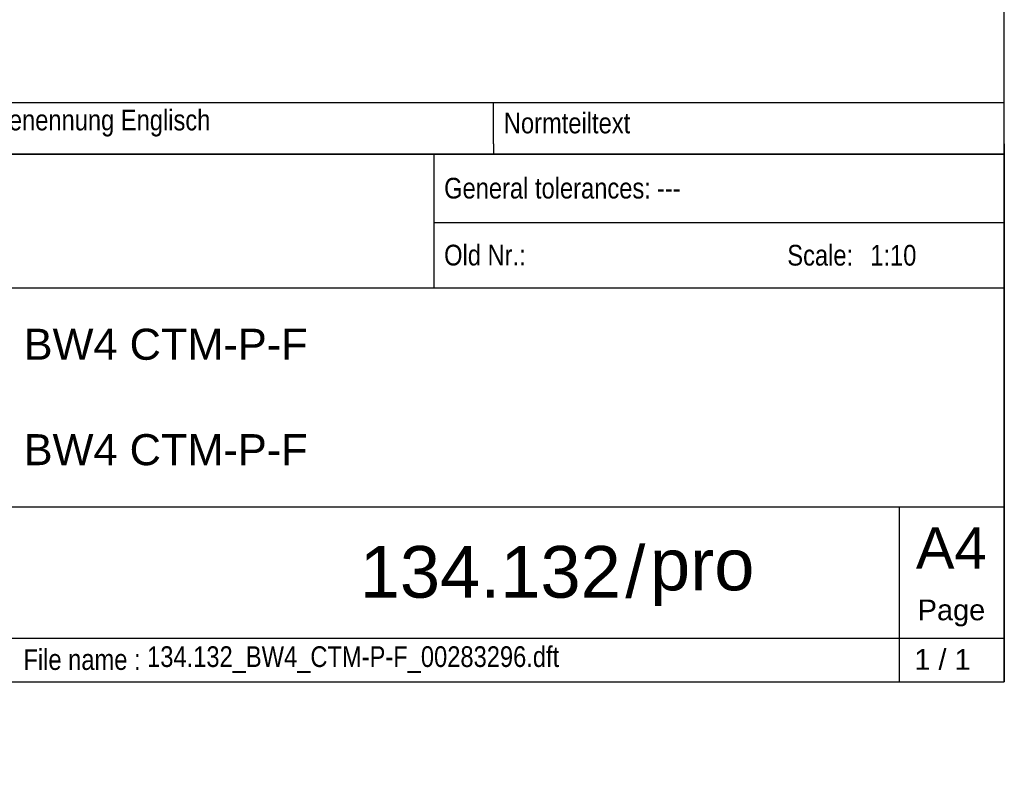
# Model space of a CAD drawing. Header units: millimetres. Extents: x 0 to 287, y 0 to 200.
# Tile 14 of 33: x 192 to 287, y 0 to 74. Entities that reach past the tile are written whole.
import ezdxf
from ezdxf import colors
from ezdxf.entities.mleader import LeaderData, LeaderLine
from ezdxf.math import Vec2, Vec3

# ---------------------------------------------------------------- set-up
doc = ezdxf.new("R2010")
doc.units = ezdxf.units.MM
for name, color, linetype in [('Cartouche', 7, 'Continuous'), ('Défaut', 7, 'Continuous'), ('Format', 7, 'Continuous'), ('Marges', 7, 'Continuous')]:
    doc.layers.add(name, color=color, linetype=linetype)

# ---------------------------------------------------------------- blocks, each defined once
blk = doc.blocks.new('_Dot')
at = {"color": 0, "linetype": 'ByBlock', "lineweight": -2}
blk.add_line((-0.5, 0), (-1, 0), dxfattribs=at)
at = {"color": 0, "linetype": 'ByBlock', "const_width": 0.5}
blk.add_lwpolyline([(-0.25, 0, 1), (0.25, 0, 1)], format="xyb", close=True, dxfattribs=at)

msp = doc.modelspace()

# ---------------------------------------------------------------- linework, layer by layer
at = {"layer": 'Cartouche', "color": 7, "linetype": 'Continuous'}
for p, q in [((287.006, 60.992), (97.006, 60.992)), ((231.828, 60.992), (231.828, 48.07)), ((231.828, 54.402), (287.006, 54.402)), ((153.466, 48.07), (287.006, 48.07)), ((150.466, 26.92), (287.006, 26.92)), ((276.846, 26.92), (276.845, 10)), ((174.366, 14.23), (287.006, 14.23))]:
    msp.add_line(p, q, dxfattribs=at)
at = {"layer": 'Défaut', "color": 7, "linetype": 'Continuous'}
for p, q in [((97.006, 65.992), (287.006, 65.992)), ((237.606, 61.992), (237.606, 65.992)), ((287.006, 61.992), (287.006, 65.992)), ((237.606, 61.992), (237.606, 60.992)), ((287.006, 61.992), (287.006, 60.992)), ((97.006, 60.992), (287.006, 60.992)), ((97.006, 60.992), (287.006, 60.992)), ((287.006, 60.992), (287.006, 9.991)), ((97.006, 9.991), (287.006, 9.991))]:
    msp.add_line(p, q, dxfattribs=at)
at = {"layer": 'Marges', "color": 7, "linetype": 'Continuous'}
for p, q in [((287, 10), (287, 200)), ((10, 10), (287, 10))]:
    msp.add_line(p, q, dxfattribs=at)

# ---------------------------------------------------------------- texts
at = {"layer": 'Cartouche', "char_height": 2}
for s, insert, width, attachment_point in [('{\\fArial Narrow|b0||i0||c0|p34;\\C7;\\H2.;\\W1.;General tolerances:}', (232.828, 57.693), 29.58847, 4), ('{\\fArial Narrow|b0||i0||c0|p34;\\C7;\\H2.;\\W1.;---}', (253.408, 57.697), 32.77472, 4), ('{\\fArial Narrow|b0||i0||c0|p34;\\C7;\\H2.;\\W1.;Old Nr.:}', (232.828, 51.227), 13.04304, 4), ('{\\fArial Narrow|b0||i0||c0|p34;\\C7;\\H2.;\\W1.;Scale:}', (266.018, 51.213), 9.62683, 4), ('{\\fArial|b0||i0||c0|p34;\\C7;\\H2.;\\W1.;Page}', (281.895, 16.648), 9.66249, 5), ('{\\fArial Narrow|b0||i0||c0|p34;\\C7;\\H2.;\\W1.;134.132_BW4_CTM-P-F_00283296.dft}', (204.101, 12.145), 71.6713, 4), ('{\\fArial Narrow|b0||i0||c0|p34;\\C7;\\H2.;\\W1.;File name :}', (192.142, 12.137), 19.97745, 4)]:
    msp.add_mtext(s, dxfattribs=dict(at, insert=insert, width=width, attachment_point=attachment_point))
at = {"layer": 'Défaut'}
for s, insert, char_height, width, attachment_point in [('{\\fArial Narrow|b0||i0||c0|p34;\\C7;\\H2.;\\W1.;Benennung Englisch}', (189.206, 63.992), 2, 47.4, 4), ('{\\fArial Narrow|b0||i0||c0|p34;\\C7;\\H2.;\\W1.;Normteiltext}', (238.606, 63.992), 2, 47.4, 4), ('{\\fArial Narrow|b0||i0||c0|p34;\\C7;\\H2.;\\W1.;1:10}', (274.042, 51.208), 2, 11.7328, 4), ('{\\fArial|b0||i0||c0|p34;\\C7;\\H3.;\\W1.;BW4 CTM-P-F}', (192.168, 42.603), 3, 93.80948, 4), ('{\\fArial|b0||i0||c0|p34;\\C7;\\H3.;\\W1.;BW4 CTM-P-F}', (192.168, 32.414), 3, 93.80948, 4), ('{\\fArial|b0||i0||c0|p34;\\C7;\\H5.;\\W1.;134.132}', (249.916, 20.592), 5, 57.72885, 6), ('{\\fArial|b0||i0||c0|p34;\\C7;\\H5.;\\W1.;/}', (251.321, 20.591), 5, 2.697, 5), ('{\\fArial|b0||i0||c0|p34;\\C7;\\H5.;\\W1.;pro}', (252.742, 20.587), 5, 21.11407, 4)]:
    msp.add_mtext(s, dxfattribs=dict(at, insert=insert, char_height=char_height, width=width, attachment_point=attachment_point))
at = {"layer": 'Format', "insert": (281.876, 22.938), "char_height": 4, "width": 9.79014, "attachment_point": 5}
msp.add_mtext('{\\fArial|b0||i0||c0|p34;\\C7;\\H4.;\\W1.;A4}', dxfattribs=at)

# ---------------------------------------------------------------- leaders
at = {"layer": 'Cartouche', "color": 7, "linetype": 'Continuous'}
ml = msp.add_multileader_mtext('Standard', dxfattribs=at)
ml.set_content('{\\pxsm0.9;\\fArial|b0||i0||c0|p34;\\W1.;1 / 1\\P}', color=256)
ml.set_leader_properties()
ml.set_arrow_properties(name='DOT')
ml.build(insert=Vec2(0, 0))
ml.multileader.update_dxf_attribs({"leader_type": 0, "dogleg_length": 0, "arrow_head_size": 2})
ctx = ml.context
ctx.base_point, ctx.char_height, ctx.arrow_head_size, ctx.landing_gap_size = Vec3(276.718, 12.147), 2, 2, 0.7
ctx.text_align_type = 1
notes = []
notes.append((ctx, [(0, (0, 0, 0), (0, 0), (1, 0), 1, [])]))
ctx.mtext.insert, ctx.mtext.alignment = Vec3(281.026, 13.164), 2
for ctx, leaders in notes:
    for number, flags, end, landing, length, lines in leaders:
        leader = LeaderData()
        leader.index, (leader.has_last_leader_line, leader.has_dogleg_vector, leader.attachment_direction) = number, flags
        leader.last_leader_point, leader.dogleg_vector, leader.dogleg_length = Vec3(end), Vec3(landing), length
        for number, points, colour, breaks in lines:
            line = LeaderLine()
            line.index, line.vertices, line.color, line.breaks = number, Vec3.list(points), colors.encode_raw_color(colour), breaks
            leader.lines.append(line)
        ctx.leaders.append(leader)

doc.saveas('drawing.dxf')
